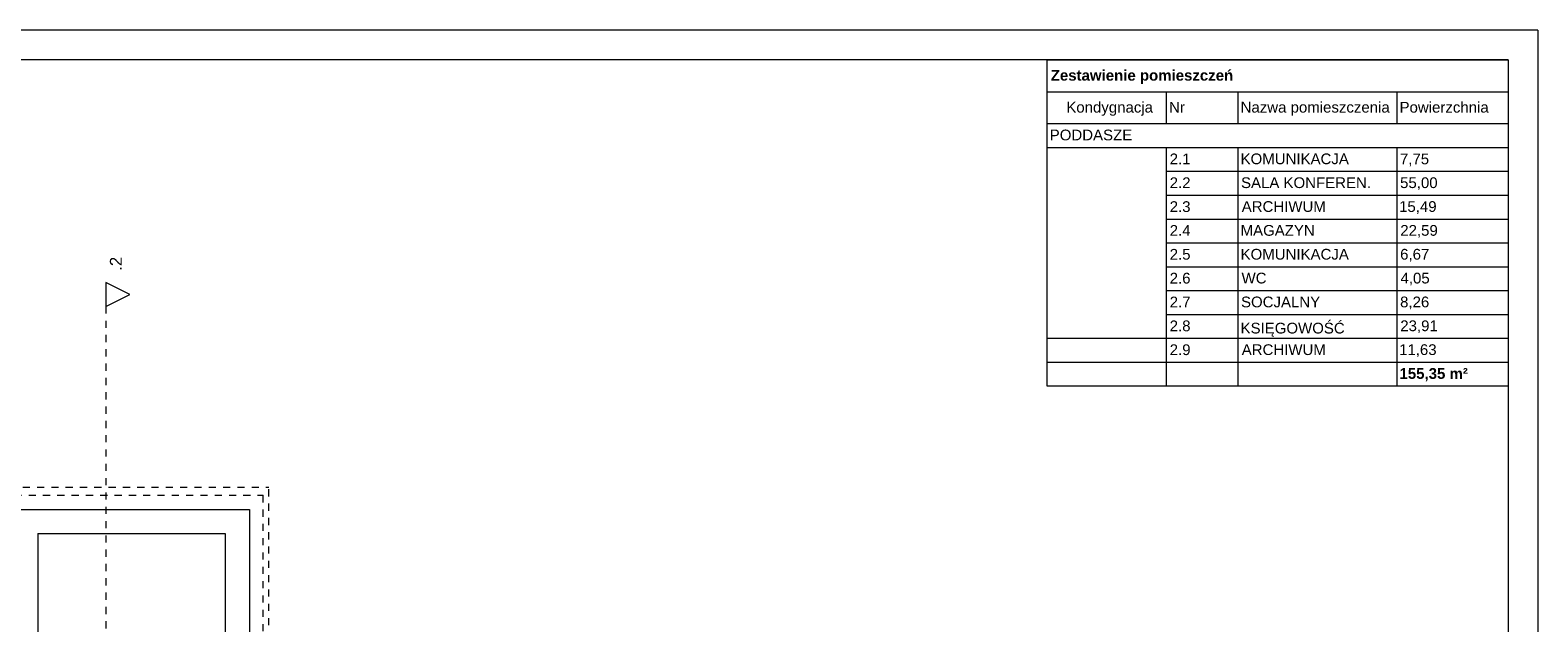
# Model space of a CAD drawing. Header units: millimetres. Extents: x 178516 to 426772, y -178579 to -115871.
# Tile 218 of 256: x 308348 to 333634, y -126160 to -116221. Entities that reach past the tile are written whole.
import ezdxf

# ---------------------------------------------------------------- set-up
doc = ezdxf.new("R2010")
doc.units = ezdxf.units.MM
doc.header["$MEASUREMENT"] = 0
doc.linetypes.add('Przerywana', pattern=[240, 120, -120])
doc.layers.get('0').update_dxf_attribs({"color": 252, "lineweight": 5})
for name, color, linetype, lineweight in [('840-G Znaczniki ogólne_Nr_pióra__3', 252, 'Continuous', 5), ('Nowe_! Tabelka_Nr_pióra__19', 252, 'Continuous', 5), ('Nowe_! Tabelka_Nr_pióra__7', 252, 'Continuous', 5), ('Nowe_Nowe_220(1)-A Ściany zewnętrzne_Nr_pióra__103', 252, 'Continuous', 5), ('Nowe_Nowe_220(1)-A Ściany zewnętrzne_Nr_pióra__57', 252, 'Continuous', 5), ('Nowe_Warstwa ARCHICADa_Nr_pióra__1', 252, 'Continuous', 5), ('Nowe_Warstwa ARCHICADa_Nr_pióra__2', 252, 'Continuous', 5), ('Nowe_Warstwa ARCHICADa_Nr_pióra__7', 252, 'Continuous', 5)]:
    doc.layers.add(name, color=color, linetype=linetype, lineweight=lineweight)
doc.styles.add('GENERATED_STYLE_1', font='arial.ttf')
doc.styles.add('GENERATED_STYLE_4', font='arial.ttf')
doc.styles.add('GENERATED_STYLE_5', font='arialbd.ttf')

# ---------------------------------------------------------------- blocks, each defined once
blk = doc.blocks.new('podkład 20251118')
at = {"color": 252, "lineweight": 5}
for p, q in [((309617, -120453), (309617, -120853)), ((310017, -120653), (309617, -120453)), ((309617, -120853), (310017, -120653))]:
    blk.add_line(p, q, dxfattribs=at)
at = {"layer": '840-G Znaczniki ogólne_Nr_pióra__3', "color": 252, "linetype": 'Continuous', "lineweight": 5}
for p, q in [((309617, -120453), (309617, -120853)), ((310017, -120653), (309617, -120453)), ((309617, -120853), (310017, -120653))]:
    blk.add_line(p, q, dxfattribs=at)
at = {"layer": '840-G Znaczniki ogólne_Nr_pióra__3', "color": 252, "linetype": 'Przerywana', "lineweight": 5}
blk.add_line((309617, -120853), (309617, -143189), dxfattribs=at)
at = {"layer": 'Nowe_! Tabelka_Nr_pióra__19', "color": 252, "linetype": 'Continuous', "lineweight": 5}
for q in [(291634, -116221), (333634, -145921)]:
    blk.add_line((333634, -116221), q, dxfattribs=at)
at = {"layer": 'Nowe_! Tabelka_Nr_pióra__7', "color": 252, "linetype": 'Continuous', "lineweight": 5}
for q in [(293634, -116721), (333134, -145421)]:
    blk.add_line((333134, -116721), q, dxfattribs=at)
at = {"layer": 'Nowe_Nowe_220(1)-A Ściany zewnętrzne_Nr_pióra__103', "color": 252, "linetype": 'Przerywana', "lineweight": 5}
for p, q in [((307743, -123885), (312353, -123885)), ((312353, -126200), (312353, -123885)), ((307843, -124018), (312253, -124018)), ((312253, -126300), (312253, -124018))]:
    blk.add_line(p, q, dxfattribs=at)
at = {"layer": 'Nowe_Nowe_220(1)-A Ściany zewnętrzne_Nr_pióra__57', "color": 252, "linetype": 'Continuous', "lineweight": 5}
for p, q in [((308028, -124260), (312028, -124260)), ((312028, -124260), (312028, -126495)), ((308478, -124660), (308478, -130712)), ((308478, -124660), (311618, -124660)), ((311618, -124660), (311618, -130540))]:
    blk.add_line(p, q, dxfattribs=at)
at = {"layer": 'Nowe_Warstwa ARCHICADa_Nr_pióra__2', "color": 252, "linetype": 'Continuous', "lineweight": 5}
for p, q in [((325401, -116721), (325401, -117254)), ((325401, -117254), (333134, -117254)), ((325401, -117254), (325401, -117788)), ((327401, -117254), (327401, -117788)), ((328601, -117254), (328601, -117788)), ((331268, -117254), (331268, -117788)), ((325401, -117788), (325401, -118588)), ((325401, -117788), (328601, -117788)), ((328601, -117788), (331268, -117788)), ((331268, -117788), (333134, -117788)), ((333134, -117788), (333134, -118588)), ((325401, -118188), (333134, -118188)), ((327401, -118188), (327401, -118588)), ((327401, -118188), (327401, -118588)), ((328601, -118188), (328601, -118588)), ((328601, -118188), (328601, -118588)), ((331268, -118188), (331268, -118588)), ((331268, -118188), (331268, -118588)), ((325401, -118588), (325401, -118988)), ((327401, -118588), (327401, -118988)), ((327401, -118588), (328601, -118588)), ((327401, -118588), (328601, -118588)), ((327401, -118588), (327401, -118988)), ((328601, -118588), (328601, -118988)), ((328601, -118588), (331268, -118588)), ((328601, -118588), (331268, -118588)), ((328601, -118588), (328601, -118988)), ((331268, -118588), (331268, -118988)), ((331268, -118588), (333134, -118588)), ((331268, -118588), (333134, -118588)), ((331268, -118588), (331268, -118988)), ((333134, -118588), (333134, -118988)), ((325401, -118988), (325401, -119388)), ((327401, -118988), (327401, -119388)), ((327401, -118988), (328601, -118988)), ((327401, -118988), (328601, -118988)), ((327401, -118988), (327401, -119388)), ((328601, -118988), (328601, -119388)), ((328601, -118988), (331268, -118988)), ((328601, -118988), (331268, -118988)), ((328601, -118988), (328601, -119388)), ((331268, -118988), (331268, -119388)), ((331268, -118988), (333134, -118988)), ((331268, -118988), (333134, -118988)), ((331268, -118988), (331268, -119388)), ((333134, -118988), (333134, -119388)), ((325401, -119388), (325401, -119788)), ((327401, -119388), (327401, -119788)), ((327401, -119388), (328601, -119388)), ((327401, -119388), (328601, -119388)), ((327401, -119388), (327401, -119788)), ((328601, -119388), (328601, -119788)), ((328601, -119388), (331268, -119388)), ((328601, -119388), (331268, -119388)), ((328601, -119388), (328601, -119788)), ((331268, -119388), (331268, -119788)), ((331268, -119388), (333134, -119388)), ((331268, -119388), (333134, -119388)), ((331268, -119388), (331268, -119788)), ((333134, -119388), (333134, -119788)), ((325401, -119788), (325401, -120188)), ((327401, -119788), (327401, -120188)), ((327401, -119788), (328601, -119788)), ((327401, -119788), (328601, -119788)), ((327401, -119788), (327401, -120188)), ((328601, -119788), (328601, -120188)), ((328601, -119788), (331268, -119788)), ((328601, -119788), (331268, -119788)), ((328601, -119788), (328601, -120188)), ((331268, -119788), (331268, -120188)), ((331268, -119788), (333134, -119788)), ((331268, -119788), (333134, -119788)), ((331268, -119788), (331268, -120188)), ((333134, -119788), (333134, -120188)), ((325401, -120188), (325401, -120588)), ((327401, -120188), (327401, -120588)), ((327401, -120188), (328601, -120188)), ((327401, -120188), (328601, -120188)), ((327401, -120188), (327401, -120588)), ((328601, -120188), (328601, -120588)), ((328601, -120188), (331268, -120188)), ((328601, -120188), (331268, -120188)), ((328601, -120188), (328601, -120588)), ((331268, -120188), (331268, -120588)), ((331268, -120188), (333134, -120188)), ((331268, -120188), (333134, -120188)), ((331268, -120188), (331268, -120588)), ((333134, -120188), (333134, -120588)), ((325401, -120588), (325401, -120988)), ((327401, -120588), (327401, -120988)), ((327401, -120588), (328601, -120588)), ((327401, -120588), (328601, -120588)), ((327401, -120588), (327401, -120988)), ((328601, -120588), (328601, -120988)), ((328601, -120588), (331268, -120588)), ((328601, -120588), (331268, -120588)), ((328601, -120588), (328601, -120988)), ((331268, -120588), (331268, -120988)), ((331268, -120588), (333134, -120588)), ((331268, -120588), (333134, -120588)), ((331268, -120588), (331268, -120988)), ((333134, -120588), (333134, -120988)), ((325401, -120988), (325401, -121388)), ((327401, -120988), (327401, -121388)), ((327401, -120988), (328601, -120988)), ((327401, -120988), (328601, -120988)), ((327401, -120988), (327401, -121388)), ((328601, -120988), (328601, -121388)), ((328601, -120988), (331268, -120988)), ((328601, -120988), (331268, -120988)), ((328601, -120988), (328601, -121388)), ((331268, -120988), (331268, -121388)), ((331268, -120988), (333134, -120988)), ((331268, -120988), (333134, -120988)), ((331268, -120988), (331268, -121388)), ((333134, -120988), (333134, -121388)), ((325401, -121388), (327401, -121388)), ((325401, -121388), (327401, -121388)), ((325401, -121388), (327401, -121388)), ((325401, -121388), (325401, -121788)), ((327401, -121388), (328601, -121388)), ((327401, -121388), (327401, -121788)), ((327401, -121388), (328601, -121388)), ((327401, -121388), (328601, -121388)), ((327401, -121388), (327401, -121788)), ((328601, -121388), (331268, -121388)), ((328601, -121388), (328601, -121788)), ((328601, -121388), (331268, -121388)), ((328601, -121388), (331268, -121388)), ((328601, -121388), (328601, -121788)), ((331268, -121388), (333134, -121388)), ((331268, -121388), (331268, -121788)), ((331268, -121388), (333134, -121388)), ((331268, -121388), (333134, -121388)), ((331268, -121388), (331268, -121788)), ((333134, -121388), (333134, -121788)), ((325401, -121788), (327401, -121788)), ((325401, -121788), (325401, -122188)), ((327401, -121788), (327401, -122188)), ((327401, -121788), (328601, -121788)), ((327401, -121788), (327401, -122188)), ((328601, -121788), (328601, -122188)), ((328601, -121788), (331268, -121788)), ((328601, -121788), (328601, -122188)), ((331268, -121788), (331268, -122188)), ((331268, -121788), (333134, -121788)), ((331268, -121788), (331268, -122188)), ((333134, -121788), (333134, -122188)), ((325401, -122188), (327401, -122188)), ((327401, -122188), (328601, -122188)), ((328601, -122188), (331268, -122188)), ((331268, -122188), (333134, -122188))]:
    blk.add_line(p, q, dxfattribs=at)
at = {"layer": 'Nowe_Warstwa ARCHICADa_Nr_pióra__7', "color": 252, "linetype": 'Continuous', "lineweight": 5}
for p, q in [((325401, -116721), (333134, -116721)), ((333134, -116721), (333134, -122188)), ((333134, -117254), (333134, -117788))]:
    blk.add_line(p, q, dxfattribs=at)
at = {"layer": '840-G Znaczniki ogólne_Nr_pióra__3', "color": 252, "lineweight": 5, "style": 'GENERATED_STYLE_4'}
blk.add_text(' .2', height=200, rotation=90, dxfattribs=at).set_placement((309885, -120333))
at = {"layer": 'Nowe_Warstwa ARCHICADa_Nr_pióra__1', "color": 252, "lineweight": 5}
for s, style, p in [('Zestawienie pomieszczeń', 'GENERATED_STYLE_5', (325465, -117068)), ('Kondygnacja', 'GENERATED_STYLE_1', (325726, -117603)), ('Nr', 'GENERATED_STYLE_1', (327449, -117604)), ('Nazwa pomieszczenia', 'GENERATED_STYLE_1', (328649, -117603)), ('Powierzchnia', 'GENERATED_STYLE_1', (331315, -117604)), ('PODDASZE', 'GENERATED_STYLE_1', (325448, -118069)), ('2.1', 'GENERATED_STYLE_1', (327460, -118470)), ('KOMUNIKACJA', 'GENERATED_STYLE_1', (328649, -118469)), ('7,75', 'GENERATED_STYLE_1', (331322, -118470)), ('2.2', 'GENERATED_STYLE_1', (327460, -118870)), ('SALA KONFEREN.', 'GENERATED_STYLE_1', (328656, -118869)), ('55,00', 'GENERATED_STYLE_1', (331324, -118869)), ('2.3', 'GENERATED_STYLE_1', (327460, -119270)), ('ARCHIWUM', 'GENERATED_STYLE_1', (328668, -119269)), ('15,49', 'GENERATED_STYLE_1', (331307, -119269)), ('2.4', 'GENERATED_STYLE_1', (327460, -119670)), ('MAGAZYN', 'GENERATED_STYLE_1', (328649, -119669)), ('22,59', 'GENERATED_STYLE_1', (331327, -119669)), ('2.5', 'GENERATED_STYLE_1', (327460, -120070)), ('KOMUNIKACJA', 'GENERATED_STYLE_1', (328649, -120069)), ('6,67', 'GENERATED_STYLE_1', (331325, -120069)), ('2.6', 'GENERATED_STYLE_1', (327460, -120470)), ('WC', 'GENERATED_STYLE_1', (328665, -120469)), ('4,05', 'GENERATED_STYLE_1', (331331, -120469)), ('2.7', 'GENERATED_STYLE_1', (327460, -120870)), ('SOCJALNY', 'GENERATED_STYLE_1', (328656, -120869)), ('8,26', 'GENERATED_STYLE_1', (331324, -120869)), ('2.8', 'GENERATED_STYLE_1', (327460, -121270)), ('KSIĘGOWOŚĆ', 'GENERATED_STYLE_1', (328649, -121308)), ('23,91', 'GENERATED_STYLE_1', (331327, -121269)), ('2.9', 'GENERATED_STYLE_1', (327460, -121670)), ('ARCHIWUM', 'GENERATED_STYLE_1', (328668, -121669)), ('11,63', 'GENERATED_STYLE_1', (331307, -121669)), ('155,35 m²', 'GENERATED_STYLE_5', (331314, -122069))]:
    blk.add_text(s, height=180, dxfattribs=dict(at, style=style)).set_placement(p)

msp = doc.modelspace()

# ---------------------------------------------------------------- block references
msp.add_blockref('podkład 20251118', (0, 0))

doc.saveas('drawing.dxf')
